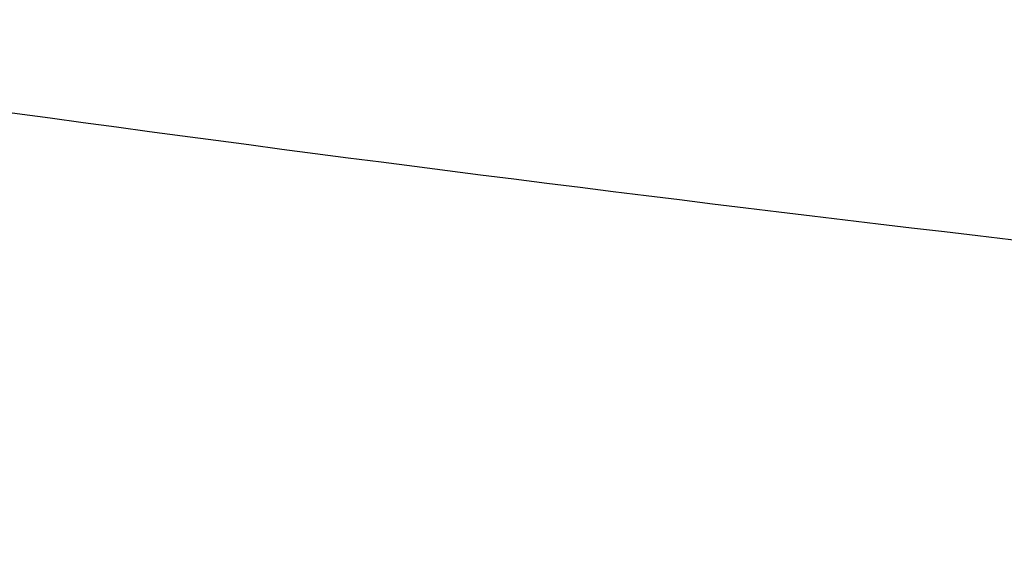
# Model space of a CAD drawing. Header units: millimetres. Extents: x -761 to -147, y -807 to -217.
# Tile 20 of 256: x -573.54 to -570.82, y -807.41 to -805.9. Entities that reach past the tile are written whole.
import ezdxf

# ---------------------------------------------------------------- set-up
doc = ezdxf.new("R2010")
doc.units = ezdxf.units.MM
doc.layers.add('Calque 16', color=7, linetype='Continuous', true_color=0x343231)

msp = doc.modelspace()

# ---------------------------------------------------------------- linework, layer by layer
at = {"layer": 'Calque 16'}
msp.add_open_spline([(-684.8248, -709.6354, -106.9067), (-683.9837, -712.583, -106.9067), (-682.4111, -717.4543, -106.9067), (-679.8521, -724.0693, -106.9067), (-677.4378, -729.5657, -106.9067), (-674.815, -734.8867, -106.9067), (-671.3292, -741.2375, -106.9067), (-667.4795, -747.3715, -106.9067), (-663.2912, -753.2482, -106.9067), (-658.4587, -759.4395, -106.9067), (-653.2302, -765.3021, -106.9067), (-647.6308, -770.8072, -106.9067), (-643.2582, -774.7468, -106.9067), (-638.7162, -778.4922, -106.9067), (-634.0123, -782.0387, -106.9067), (-629.1421, -785.3859, -106.9067), (-624.1199, -788.5232, -106.9067), (-619.4106, -791.184, -106.9067), (-615.4845, -793.2085, -106.9067), (-612.3968, -794.6964, -106.9067), (-608.0801, -796.6601, -106.9067), (-600.9414, -799.5545, -106.9067), (-590.7838, -802.8135, -106.9067), (-579.2353, -805.4281, -106.9067), (-567.5049, -807.0201, -106.9067), (-559.6244, -807.3922, -106.9067), (-555.6838, -807.4054, -106.9067)], degree=3, knots=[0, 0, 0, 0, 9.090336, 15.170538, 21.030045, 26.887306, 32.760036, 42.50917, 48.348452, 54.156036, 65.795503, 71.622637, 77.436572, 83.245869, 89.075922, 94.903661, 100.76606, 106.634187, 110.93853, 113.865824, 116.796461, 125.002474, 136.699646, 148.399455, 160.084923, 171.772051, 171.772051, 171.772051, 171.772051], dxfattribs=at)

doc.saveas('drawing.dxf')
